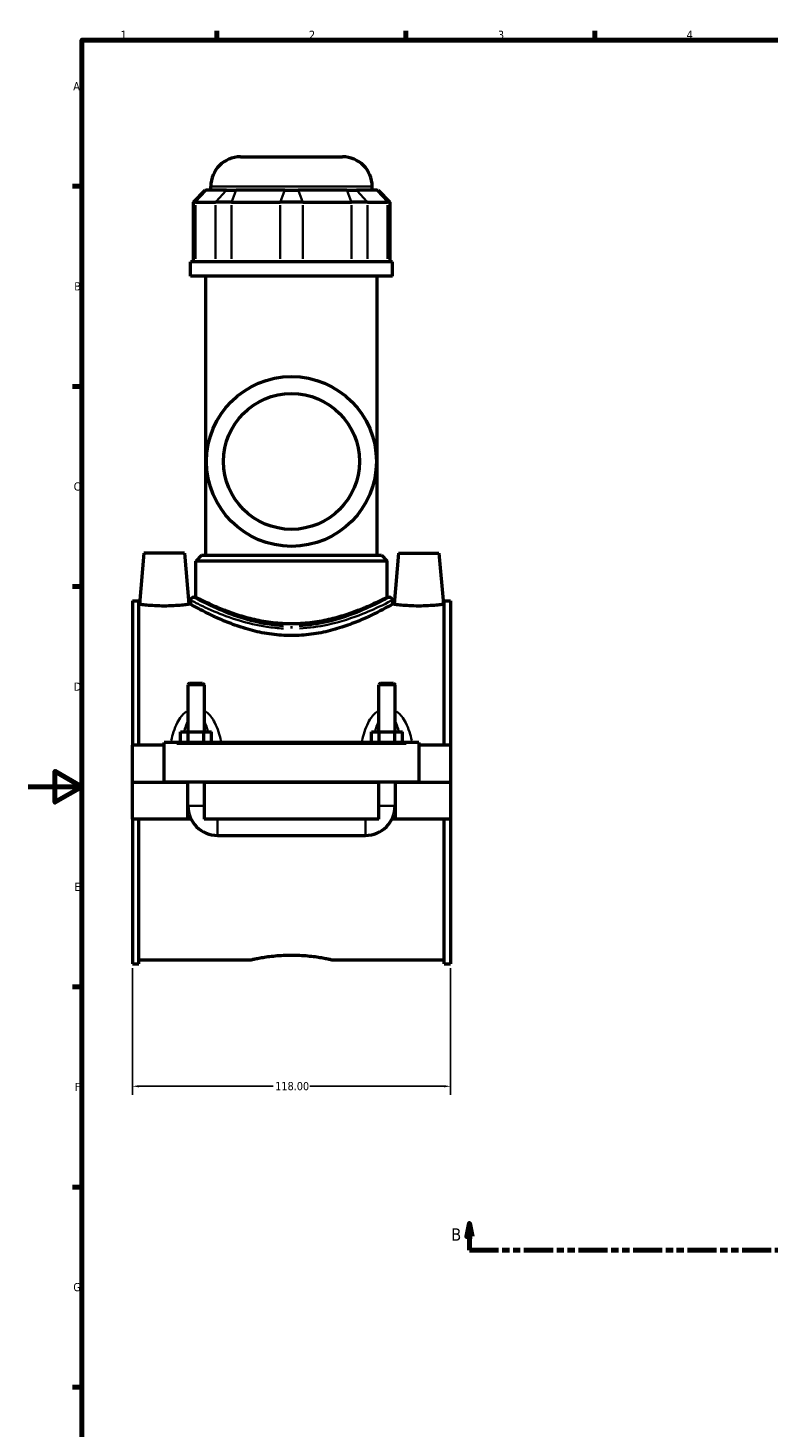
# Model space of a CAD drawing. Header units: millimetres. Extents: x 0 to 898, y -421 to 999.
# Tile 3 of 6: x 0 to 275, y 59 to 578. Entities that reach past the tile are written whole.
import ezdxf

# ---------------------------------------------------------------- set-up
doc = ezdxf.new("R2010")
doc.units = ezdxf.units.MM
doc.linetypes.add('DOUBLE_DASH_CHAIN', pattern=[1.2403, 0.6614, -0.0827, 0.1654, -0.0827, 0.1654, -0.0827])
for name, color, linetype, lineweight in [('Border (ANSI)', 7, 'Continuous', 70), ('Dimension (ANSI)', 7, 'Continuous', 25), ('Section Line (ANSI)', 7, 'DOUBLE_DASH_CHAIN', 70), ('Visible (ANSI)', 7, 'Continuous', 50), ('Visible Narrow (ANSI)', 7, 'Continuous', 35)]:
    doc.layers.add(name, color=color, linetype=linetype, lineweight=lineweight)
doc.styles.add('Label Text (ANSI)', font='tahoma.ttf')
doc.styles.add('Note Text (ANSI)', font='tahoma.ttf')
doc.dimstyles.new('Default - mm (ANSI)', dxfattribs={"dimtxt": 3.048, "dimasz": 2.5, "dimexe": 3.175, "dimexo": 1.6002, "dimgap": 0.8, "dimtad": 0, "dimtoh": 1, "dimrnd": 1e-08, "dimzin": 4, "dimdsep": 46, "dimtxsty": 'Note Text (ANSI)', "dimcen": 0.09, "dimdle": 10, "dimclrd": 256, "dimclre": 256, "dimclrt": 230, "dimadec": 1, "dimazin": 1, "dimtfac": 1, "dimtofl": 0, "dimtmove": 0, "dimatfit": 3, "dimfxl": 1, "dimtolj": 1, "dimtzin": 4, "dimlwd": -1, "dimlwe": -1, "dimarcsym": 0})

# ---------------------------------------------------------------- blocks, each defined once
blk = doc.blocks.new('Borders Default Border')
at = {"layer": 'Border (ANSI)'}
for p, q in [((70.08, 574), (70.08, 577.45)), ((140.17, 574), (140.17, 577.45)), ((210.25, 574), (210.25, 577.45)), ((20, 519.75), (16.55, 519.75)), ((20, 445.5), (16.55, 445.5)), ((20, 371.25), (16.55, 371.25)), ((20, 222.75), (16.55, 222.75)), ((20, 148.5), (16.55, 148.5)), ((20, 74.25), (16.55, 74.25))]:
    blk.add_line(p, q, dxfattribs=at)
at = {"layer": 'Border (ANSI)', "flags": 128}
for points in [[(20, 20), (20, 574), (821, 574), (821, 20), (20, 20)], [(0, 297), (20, 297), (10, 302.77), (10, 291.23), (20, 297)]]:
    blk.add_lwpolyline(points, dxfattribs=at)
at = {"layer": 'Border (ANSI)', "color": 230, "true_color": 0xff0080, "char_height": 3.05, "attachment_point": 7, "style": 'Note Text (ANSI)'}
for s, insert in [('1', (34.35, 574.4)), ('2', (104.2, 574.4)), ('3', (174.26, 574.34)), ('4', (244.23, 574.4)), ('A', (16.78, 555.35)), ('B', (17.15, 481.1)), ('C', (16.95, 406.8)), ('D', (16.96, 332.6)), ('E', (17.21, 258.35)), ('F', (17.29, 184.1)), ('G', (16.81, 109.79))]:
    blk.add_mtext(s, dxfattribs=dict(at, insert=insert))
blk = doc.blocks.new('2dTransSection0')
at = {"layer": 'Section Line (ANSI)', "linetype": 'Continuous'}
for p, q in [((163.71, 135.1), (162.71, 130.1)), ((163.71, 130.1), (163.71, 135.1)), ((164.71, 130.1), (163.71, 135.1)), ((538.3, 135.1), (537.3, 130.1)), ((538.3, 130.1), (538.3, 135.1)), ((539.3, 130.1), (538.3, 135.1)), ((162.71, 130.1), (164.71, 130.1)), ((163.71, 125.1), (163.71, 130.1)), ((537.3, 130.1), (539.3, 130.1)), ((538.3, 125.1), (538.3, 130.1)), ((163.71, 125.1), (174.33, 125.1)), ((527.69, 125.1), (538.3, 125.1))]:
    blk.add_line(p, q, dxfattribs=at)
at = {"layer": 'Section Line (ANSI)', "linetype": 'DOUBLE_DASH_CHAIN', "ltscale": 16.303146}
blk.add_line((163.71, 125.1), (538.3, 125.1), dxfattribs=at)
at = {"layer": 'Section Line (ANSI)', "linetype": 'Continuous', "flags": 128}
for points in [[(164.71, 130.1), (163.71, 135.1), (162.71, 130.1), (164.71, 130.1)], [(539.3, 130.1), (538.3, 135.1), (537.3, 130.1), (539.3, 130.1)]]:
    blk.add_lwpolyline(points, dxfattribs=at)
at = {"layer": 'Section Line (ANSI)'}
for points in [[(164.71, 130.1), (163.71, 135.1), (162.71, 130.1), (164.71, 130.1)], [(539.3, 130.1), (538.3, 135.1), (537.3, 130.1), (539.3, 130.1)]]:
    blk.add_solid(points, dxfattribs=at)
at = {"layer": 'Section Line (ANSI)', "char_height": 4.57, "attachment_point": 7, "style": 'Label Text (ANSI)'}
for insert in [(156.96, 128.6), (542.26, 128.6)]:
    blk.add_mtext('B', dxfattribs=dict(at, insert=insert))
blk = doc.blocks.new('*D8')
at = {"layer": 'Defpoints', "color": 0, "transparency": 16777216}
for p in [(38.72, 231.35), (156.72, 231.35), (156.72, 185.88)]:
    blk.add_point(p, dxfattribs=at)
at = {"layer": 'Dimension (ANSI)', "transparency": 16777216}
for p, q in [((38.72, 229.75), (38.72, 182.7)), ((156.72, 229.75), (156.72, 182.7)), ((41.22, 185.88), (90.88, 185.88)), ((154.22, 185.88), (104.56, 185.88))]:
    blk.add_line(p, q, dxfattribs=at)
for points in [[(41.22, 186.3), (41.22, 185.46), (38.72, 185.88)], [(154.22, 186.3), (154.22, 185.46), (156.72, 185.88)]]:
    blk.add_solid(points, dxfattribs=at)
at = {"layer": 'Dimension (ANSI)', "color": 230, "true_color": 0xff0080, "transparency": 16777216, "insert": (91.68, 187.47), "char_height": 3.048, "attachment_point": 1, "style": 'Note Text (ANSI)'}
blk.add_mtext('\\A1;118.00', dxfattribs=at)

msp = doc.modelspace()

# ---------------------------------------------------------------- linework, layer by layer
at = {"layer": 'Visible (ANSI)'}
for p, q in [((78.795, 530.667), (116.635, 530.667)), ((67.795, 518.277), (67.795, 519.667)), ((127.635, 518.277), (127.635, 519.667)), ((65.622, 518.277), (61.222, 513.877)), ((65.622, 518.277), (66.124, 518.277)), ((73.591, 518.277), (66.124, 518.277)), ((73.591, 518.277), (77.163, 518.277)), ((95.19, 518.277), (77.163, 518.277)), ((95.19, 518.277), (100.241, 518.277)), ((118.268, 518.277), (100.241, 518.277)), ((118.268, 518.277), (121.84, 518.277)), ((129.307, 518.277), (121.84, 518.277)), ((129.307, 518.277), (129.809, 518.277)), ((129.809, 518.277), (134.209, 513.877)), ((62.059, 513.877), (61.222, 513.877)), ((61.222, 513.877), (61.222, 491.727)), ((62.059, 513.877), (69.526, 513.877)), ((75.479, 513.877), (69.526, 513.877)), ((75.479, 513.877), (93.506, 513.877)), ((101.925, 513.877), (93.506, 513.877)), ((101.925, 513.877), (119.952, 513.877)), ((125.905, 513.877), (119.952, 513.877)), ((125.905, 513.877), (133.372, 513.877)), ((134.209, 513.877), (133.372, 513.877)), ((134.209, 513.877), (134.209, 491.727)), ((135.115, 491.727), (60.315, 491.727)), ((60.315, 486.417), (60.315, 491.727)), ((135.115, 486.417), (135.115, 491.727)), ((135.115, 486.417), (60.315, 486.417)), ((65.925, 382.917), (65.925, 486.417)), ((129.505, 382.917), (129.505, 486.417)), ((43.015, 383.667), (41.353, 364.667)), ((58.015, 383.667), (43.015, 383.667)), ((58.015, 383.667), (59.678, 364.667)), ((64.385, 382.917), (62.185, 380.717)), ((133.245, 380.717), (62.185, 380.717)), ((62.185, 367.307), (62.185, 380.717)), ((64.385, 382.917), (131.045, 382.917)), ((131.045, 382.917), (133.245, 380.717)), ((133.245, 367.307), (133.245, 380.717)), ((137.415, 383.667), (135.753, 364.667)), ((137.415, 383.667), (152.415, 383.667)), ((152.415, 383.667), (154.078, 364.667)), ((38.715, 365.987), (38.715, 312.417)), ((38.715, 365.987), (41.075, 365.987)), ((41.075, 312.417), (41.075, 365.987)), ((41.353, 364.667), (41.075, 364.667)), ((60.315, 364.667), (59.678, 364.667)), ((60.315, 366.207), (60.315, 364.667)), ((61.415, 367.307), (62.185, 367.307)), ((133.245, 367.307), (134.015, 367.307)), ((135.115, 366.207), (135.115, 364.667)), ((135.753, 364.667), (135.115, 364.667)), ((154.355, 364.667), (154.078, 364.667)), ((154.355, 312.417), (154.355, 365.987)), ((154.355, 365.987), (156.715, 365.987)), ((156.715, 365.987), (156.715, 312.417)), ((59.915, 335.384), (59.315, 334.784)), ((65.315, 334.784), (59.315, 334.784)), ((59.315, 334.784), (59.315, 317.417)), ((59.915, 335.384), (64.715, 335.384)), ((64.715, 335.384), (65.315, 334.784)), ((65.315, 334.784), (65.315, 317.417)), ((130.715, 335.384), (130.115, 334.784)), ((136.115, 334.784), (130.115, 334.784)), ((130.115, 317.417), (130.115, 334.784)), ((130.715, 335.384), (135.515, 335.384)), ((135.515, 335.384), (136.115, 334.784)), ((136.115, 317.417), (136.115, 334.784)), ((56.542, 313.417), (56.542, 317.417)), ((56.542, 317.417), (59.429, 317.417)), ((59.429, 313.417), (59.429, 317.417)), ((59.429, 317.417), (65.202, 317.417)), ((65.202, 313.417), (65.202, 317.417)), ((65.202, 317.417), (68.089, 317.417)), ((68.089, 313.417), (68.089, 317.417)), ((127.342, 317.417), (130.229, 317.417)), ((127.342, 313.417), (127.342, 317.417)), ((130.229, 313.417), (130.229, 317.417)), ((130.229, 317.417), (136.002, 317.417)), ((136.002, 313.417), (136.002, 317.417)), ((136.002, 317.417), (138.889, 317.417)), ((138.889, 313.417), (138.889, 317.417)), ((50.515, 312.417), (38.715, 312.417)), ((38.715, 298.717), (38.715, 312.417)), ((50.515, 312.917), (50.515, 313.417)), ((144.915, 313.417), (50.515, 313.417)), ((50.515, 298.717), (50.515, 312.917)), ((144.915, 313.417), (144.915, 312.917)), ((144.915, 312.917), (144.915, 298.717)), ((156.715, 312.417), (144.915, 312.417)), ((156.715, 312.417), (156.715, 298.717)), ((38.715, 298.717), (50.515, 298.717)), ((38.715, 284.917), (38.715, 298.617)), ((59.315, 298.617), (38.715, 298.617)), ((144.915, 298.717), (50.515, 298.717)), ((59.315, 298.717), (59.315, 298.617)), ((59.315, 284.917), (59.315, 298.617)), ((65.315, 298.717), (65.315, 298.617)), ((65.315, 298.617), (65.315, 284.917)), ((130.115, 298.617), (65.315, 298.617)), ((130.115, 298.617), (130.115, 298.717)), ((130.115, 284.917), (130.115, 298.617)), ((136.115, 298.617), (136.115, 298.717)), ((136.115, 298.617), (136.115, 284.917)), ((156.715, 298.617), (136.115, 298.617)), ((144.915, 298.717), (156.715, 298.717)), ((156.715, 298.617), (156.715, 284.917)), ((59.315, 284.917), (38.715, 284.917)), ((38.715, 284.917), (38.715, 231.347)), ((41.075, 231.347), (41.075, 284.917)), ((60.517, 284.917), (59.315, 284.917)), ((130.115, 284.917), (65.315, 284.917)), ((136.115, 284.917), (134.913, 284.917)), ((156.715, 284.917), (136.115, 284.917)), ((154.355, 231.347), (154.355, 284.917)), ((156.715, 284.917), (156.715, 231.347)), ((70.315, 278.917), (125.115, 278.917)), ((38.715, 231.347), (41.075, 231.347)), ((82.035, 232.667), (41.075, 232.667)), ((154.355, 232.667), (113.395, 232.667)), ((154.355, 231.347), (156.715, 231.347))]:
    msp.add_line(p, q, dxfattribs=at)
for radius in [31.5, 25.2]:
    msp.add_circle((97.715, 417.667), radius, dxfattribs=at)
for centre, radius, start, end in [((78.795, 519.667), 11, 90, 180), ((116.635, 519.667), 11, 0, 90), ((61.415, 366.207), 1.1, 90, 180), ((134.015, 366.207), 1.1, 0, 90), ((70.315, 289.917), 11, 180, 270), ((125.115, 289.917), 11, 270, 0)]:
    msp.add_arc(centre, radius, start, end, dxfattribs=at)
for points, knots in [([(50.515, 364.02), (49.357, 364.02), (48.124, 364.055), (45.859, 364.178), (44.829, 364.265), (43.209, 364.428), (42.509, 364.513), (41.581, 364.634), (41.353, 364.667), (41.353, 364.667)], [2.7734932, 2.7734932, 2.7734932, 2.7734932, 3.1209883, 3.1209883, 3.4684834, 3.4684834, 3.8143624, 3.8143624, 4.1602414, 4.1602414, 4.1602414, 4.1602414]), ([(59.678, 364.667), (59.678, 364.667), (59.449, 364.634), (58.518, 364.513), (57.817, 364.427), (56.194, 364.265), (55.165, 364.178), (52.903, 364.055), (51.672, 364.02), (50.515, 364.02)], [6.9337362, 6.9337362, 6.9337362, 6.9337362, 7.2801736, 7.2801736, 7.626611, 7.626611, 7.9735469, 7.9735469, 8.3204828, 8.3204828, 8.3204828, 8.3204828]), ([(97.715, 353.048), (95.297, 353.048), (92.822, 353.214), (87.942, 353.866), (85.538, 354.351), (80.956, 355.529), (78.774, 356.222), (74.748, 357.669), (72.903, 358.423), (69.644, 359.848), (68.108, 360.574), (65.381, 361.923), (64.191, 362.546), (62.264, 363.578), (61.526, 363.988), (60.551, 364.533), (60.315, 364.667), (60.315, 364.667)], [0, 0, 0, 0, 0.7255427, 0.7255427, 1.4510855, 1.4510855, 2.1766282, 2.1766282, 2.9021709, 2.9021709, 3.6241651, 3.6241651, 4.3461592, 4.3461592, 5.0681533, 5.0681533, 5.7901475, 5.7901475, 5.7901475, 5.7901475]), ([(97.715, 357.396), (95.432, 357.396), (93.089, 357.533), (88.461, 358.076), (86.176, 358.481), (81.818, 359.473), (79.74, 360.059), (75.905, 361.289), (74.148, 361.932), (71.041, 363.154), (69.578, 363.778), (66.985, 364.94), (65.854, 365.477), (64.027, 366.368), (63.328, 366.722), (62.408, 367.191), (62.185, 367.307), (62.185, 367.307)], [0, 0, 0, 0, 0.6851107, 0.6851107, 1.3702215, 1.3702215, 2.0553322, 2.0553322, 2.740443, 2.740443, 3.4233637, 3.4233637, 4.1062845, 4.1062845, 4.7892052, 4.7892052, 5.4721259, 5.4721259, 5.4721259, 5.4721259]), ([(135.115, 364.667), (135.115, 364.667), (134.879, 364.533), (133.905, 363.988), (133.167, 363.578), (131.24, 362.546), (130.049, 361.923), (127.323, 360.574), (125.787, 359.848), (122.527, 358.423), (120.683, 357.669), (116.657, 356.222), (114.475, 355.529), (109.893, 354.351), (107.488, 353.866), (102.609, 353.214), (100.134, 353.048), (97.715, 353.048)], [17.3704424, 17.3704424, 17.3704424, 17.3704424, 18.0924366, 18.0924366, 18.8144307, 18.8144307, 19.5364249, 19.5364249, 20.258419, 20.258419, 20.9839617, 20.9839617, 21.7095045, 21.7095045, 22.4350472, 22.4350472, 23.1605899, 23.1605899, 23.1605899, 23.1605899]), ([(133.245, 367.307), (133.245, 367.307), (133.023, 367.191), (132.102, 366.722), (131.404, 366.368), (129.577, 365.477), (128.446, 364.94), (125.853, 363.778), (124.39, 363.154), (121.283, 361.932), (119.526, 361.289), (115.691, 360.059), (113.613, 359.473), (109.254, 358.481), (106.97, 358.076), (102.342, 357.533), (99.999, 357.396), (97.715, 357.396)], [16.4163778, 16.4163778, 16.4163778, 16.4163778, 17.0992985, 17.0992985, 17.7822192, 17.7822192, 18.4651399, 18.4651399, 19.1480607, 19.1480607, 19.8331714, 19.8331714, 20.5182822, 20.5182822, 21.2033929, 21.2033929, 21.8885037, 21.8885037, 21.8885037, 21.8885037]), ([(144.915, 364.02), (143.759, 364.02), (142.527, 364.055), (140.266, 364.178), (139.236, 364.265), (137.614, 364.427), (136.912, 364.513), (135.982, 364.634), (135.753, 364.667), (135.753, 364.667)], [0, 0, 0, 0, 0.3469359, 0.3469359, 0.6938718, 0.6938718, 1.0403092, 1.0403092, 1.3867466, 1.3867466, 1.3867466, 1.3867466]), ([(154.078, 364.667), (154.078, 364.667), (153.85, 364.634), (152.922, 364.513), (152.222, 364.428), (150.602, 364.265), (149.571, 364.178), (147.307, 364.055), (146.074, 364.02), (144.915, 364.02)], [4.1602414, 4.1602414, 4.1602414, 4.1602414, 4.5061204, 4.5061204, 4.8519994, 4.8519994, 5.1994945, 5.1994945, 5.5469896, 5.5469896, 5.5469896, 5.5469896]), ([(82.035, 232.667), (82.035, 232.667), (82.13, 232.69), (82.529, 232.783), (82.833, 232.853), (83.634, 233.03), (84.132, 233.136), (85.282, 233.365), (85.934, 233.487), (87.322, 233.724), (88.106, 233.846), (89.815, 234.078), (90.739, 234.186), (92.67, 234.366), (93.677, 234.438), (95.706, 234.534), (96.727, 234.557), (97.715, 234.557)], [7.1171296, 7.1171296, 7.1171296, 7.1171296, 7.4136599, 7.4136599, 7.7101901, 7.7101901, 8.0067204, 8.0067204, 8.3032506, 8.3032506, 8.5998145, 8.5998145, 8.8963784, 8.8963784, 9.1929423, 9.1929423, 9.4895061, 9.4895061, 9.4895061, 9.4895061]), ([(97.715, 234.557), (98.704, 234.557), (99.725, 234.534), (101.753, 234.438), (102.761, 234.366), (104.691, 234.186), (105.616, 234.078), (107.325, 233.846), (108.109, 233.724), (109.497, 233.487), (110.148, 233.365), (111.298, 233.136), (111.797, 233.03), (112.598, 232.853), (112.902, 232.783), (113.3, 232.69), (113.395, 232.667), (113.395, 232.667)], [0, 0, 0, 0, 0.2965639, 0.2965639, 0.5931278, 0.5931278, 0.8896916, 0.8896916, 1.1862555, 1.1862555, 1.4827858, 1.4827858, 1.779316, 1.779316, 2.0758463, 2.0758463, 2.3723765, 2.3723765, 2.3723765, 2.3723765])]:
    msp.add_open_spline(points, degree=3, knots=knots, dxfattribs=at)
at = {"layer": 'Visible Narrow (ANSI)'}
for p, q in [((127.267, 519.667), (68.164, 519.667)), ((65.921, 518.057), (62.262, 514.097)), ((73.388, 518.057), (69.729, 514.097)), ((77.079, 518.057), (75.563, 514.097)), ((95.105, 518.057), (93.59, 514.097)), ((100.325, 518.057), (101.841, 514.097)), ((118.352, 518.057), (119.867, 514.097)), ((122.043, 518.057), (125.701, 514.097)), ((129.51, 518.057), (133.168, 514.097)), ((62.059, 492.835), (62.059, 512.77)), ((69.526, 512.77), (69.526, 492.835)), ((75.479, 492.835), (75.479, 512.77)), ((93.506, 512.77), (93.506, 492.835)), ((101.925, 492.835), (101.925, 512.77)), ((119.952, 512.77), (119.952, 492.835)), ((125.905, 492.835), (125.905, 512.77)), ((133.372, 512.77), (133.372, 492.835)), ((97.715, 356.52), (97.715, 355.678)), ((55.235, 312.917), (140.195, 312.917)), ((59.352, 289.917), (65.278, 289.917)), ((136.078, 289.917), (130.152, 289.917)), ((70.315, 278.954), (70.315, 284.88)), ((125.115, 278.954), (125.115, 284.88))]:
    msp.add_line(p, q, dxfattribs=at)
for points, knots in [([(60.437, 366.143), (60.643, 366.035), (61.107, 365.795), (63.291, 364.689), (65.808, 363.435), (71.736, 360.913), (74.872, 359.7), (81.507, 357.686), (84.928, 356.857), (90.553, 356.013), (92.627, 355.803), (94.721, 355.698)], [-17.0397777, -17.0397777, -17.0397777, -17.0397777, -16.300402, -16.300402, -14.7667637, -14.7667637, -13.5363658, -13.5363658, -12.4490263, -12.4490263, -11.8412072, -11.8412072, -11.8412072, -11.8412072]), ([(94.809, 356.627), (92.777, 356.733), (90.764, 356.947), (85.304, 357.805), (81.984, 358.647), (75.544, 360.694), (72.5, 361.926), (66.747, 364.489), (64.304, 365.764), (62.184, 366.888), (61.733, 367.132), (61.534, 367.241)], [11.8412072, 11.8412072, 11.8412072, 11.8412072, 12.4490263, 12.4490263, 13.5363658, 13.5363658, 14.7667637, 14.7667637, 16.300402, 16.300402, 17.0397777, 17.0397777, 17.0397777, 17.0397777]), ([(133.898, 367.243), (133.863, 367.224), (133.82, 367.201), (133.284, 366.91), (132.088, 366.257), (128.508, 364.45), (126.134, 363.303), (119.75, 360.644), (115.467, 359.112), (107.505, 357.314), (104.091, 356.813), (100.62, 356.629)], [29.1698157, 29.1698157, 29.1698157, 29.1698157, 29.3019062, 29.3019062, 30.539808, 30.539808, 31.7764134, 31.7764134, 33.3297625, 33.3297625, 34.3683839, 34.3683839, 34.3683839, 34.3683839]), ([(100.708, 355.7), (104.284, 355.881), (107.801, 356.375), (116.005, 358.144), (120.418, 359.651), (126.995, 362.267), (129.441, 363.396), (133.13, 365.173), (134.362, 365.816), (134.914, 366.102), (134.958, 366.126), (134.995, 366.144)], [-34.3683839, -34.3683839, -34.3683839, -34.3683839, -33.3297625, -33.3297625, -31.7764134, -31.7764134, -30.539808, -30.539808, -29.3019062, -29.3019062, -29.1698157, -29.1698157, -29.1698157, -29.1698157]), ([(58.75, 324.944), (58.526, 324.783), (58.309, 324.61), (57.64, 324.019), (57.22, 323.563), (56.251, 322.33), (55.752, 321.511), (54.785, 319.604), (54.349, 318.495), (53.638, 316.299), (53.353, 315.217), (53.111, 314.116)], [-1.8249817, -1.8249817, -1.8249817, -1.8249817, -1.7421187, -1.7421187, -1.5576506, -1.5576506, -1.2755007, -1.2755007, -0.9302686, -0.9302686, -0.6105716, -0.6105716, -0.6105716, -0.6105716]), ([(71.519, 314.116), (71.277, 315.217), (70.993, 316.299), (70.282, 318.495), (69.846, 319.604), (68.879, 321.511), (68.379, 322.33), (67.411, 323.563), (66.991, 324.019), (66.321, 324.61), (66.105, 324.783), (65.88, 324.944)], [-3.805719, -3.805719, -3.805719, -3.805719, -3.486022, -3.486022, -3.1407898, -3.1407898, -2.8586399, -2.8586399, -2.6741718, -2.6741718, -2.5913088, -2.5913088, -2.5913088, -2.5913088]), ([(129.55, 324.944), (129.326, 324.783), (129.109, 324.61), (128.44, 324.019), (128.02, 323.563), (127.051, 322.33), (126.552, 321.511), (125.585, 319.604), (125.149, 318.494), (124.438, 316.299), (124.153, 315.217), (123.911, 314.116)], [-1.8255218, -1.8255218, -1.8255218, -1.8255218, -1.7426572, -1.7426572, -1.558187, -1.558187, -1.2760348, -1.2760348, -0.9307991, -0.9307991, -0.6111117, -0.6111117, -0.6111117, -0.6111117]), ([(142.319, 314.116), (142.077, 315.217), (141.793, 316.299), (141.082, 318.494), (140.646, 319.604), (139.679, 321.511), (139.179, 322.33), (138.211, 323.563), (137.791, 324.019), (137.121, 324.61), (136.905, 324.783), (136.68, 324.944)], [-3.8062591, -3.8062591, -3.8062591, -3.8062591, -3.4865717, -3.4865717, -3.141336, -3.141336, -2.8591838, -2.8591838, -2.6747136, -2.6747136, -2.591849, -2.591849, -2.591849, -2.591849]), ([(57.932, 317.632), (58.039, 318.036), (58.154, 318.433), (58.529, 319.608), (58.817, 320.358), (59.178, 321.088), (59.201, 321.134), (59.224, 321.18)], [1.13619793, 1.13619793, 1.13619793, 1.13619793, 1.27550072, 1.27550072, 1.55765062, 1.55765062, 1.5768692, 1.5768692, 1.5768692, 1.5768692]), ([(65.406, 321.18), (65.43, 321.134), (65.453, 321.088), (65.814, 320.358), (66.102, 319.608), (66.477, 318.433), (66.592, 318.036), (66.698, 317.632)], [2.83942131, 2.83942131, 2.83942131, 2.83942131, 2.85863989, 2.85863989, 3.1407898, 3.1407898, 3.28009259, 3.28009259, 3.28009259, 3.28009259]), ([(128.732, 317.632), (128.839, 318.036), (128.954, 318.433), (129.329, 319.608), (129.617, 320.358), (129.978, 321.088), (130.001, 321.134), (130.024, 321.18)], [1.13673803, 1.13673803, 1.13673803, 1.13673803, 1.27603479, 1.27603479, 1.55818704, 1.55818704, 1.57740935, 1.57740935, 1.57740935, 1.57740935]), ([(136.206, 321.18), (136.23, 321.134), (136.253, 321.088), (136.614, 320.358), (136.902, 319.608), (137.277, 318.433), (137.392, 318.036), (137.498, 317.632)], [2.83996147, 2.83996147, 2.83996147, 2.83996147, 2.85918379, 2.85918379, 3.14133603, 3.14133603, 3.28063279, 3.28063279, 3.28063279, 3.28063279])]:
    msp.add_open_spline(points, degree=3, knots=knots, dxfattribs=at)

# ---------------------------------------------------------------- block references
msp.add_blockref('Borders Default Border', (0, 0))
at = {"layer": 'Section Line (ANSI)'}
msp.add_blockref('2dTransSection0', (0, 0), dxfattribs=at)

# ---------------------------------------------------------------- dimensions: what is measured, and where the dimension line sits
at = {"layer": 'Dimension (ANSI)'}
dim = msp.add_linear_dim(base=(156.715, 185.879), p1=(38.715, 231.347), p2=(156.715, 231.347), dimstyle='Default - mm (ANSI)', override={"dimtoh": 0, "dimdec": 2, "dimtp": 0, "dimtm": 0, "dimtdec": 2, "dimatfit": 1}, dxfattribs=at)
dim.commit()
dim.dimension.update_dxf_attribs({"geometry": '*D8', "text_midpoint": (97.715, 185.879), "dimtype": 160})

doc.saveas('drawing.dxf')
